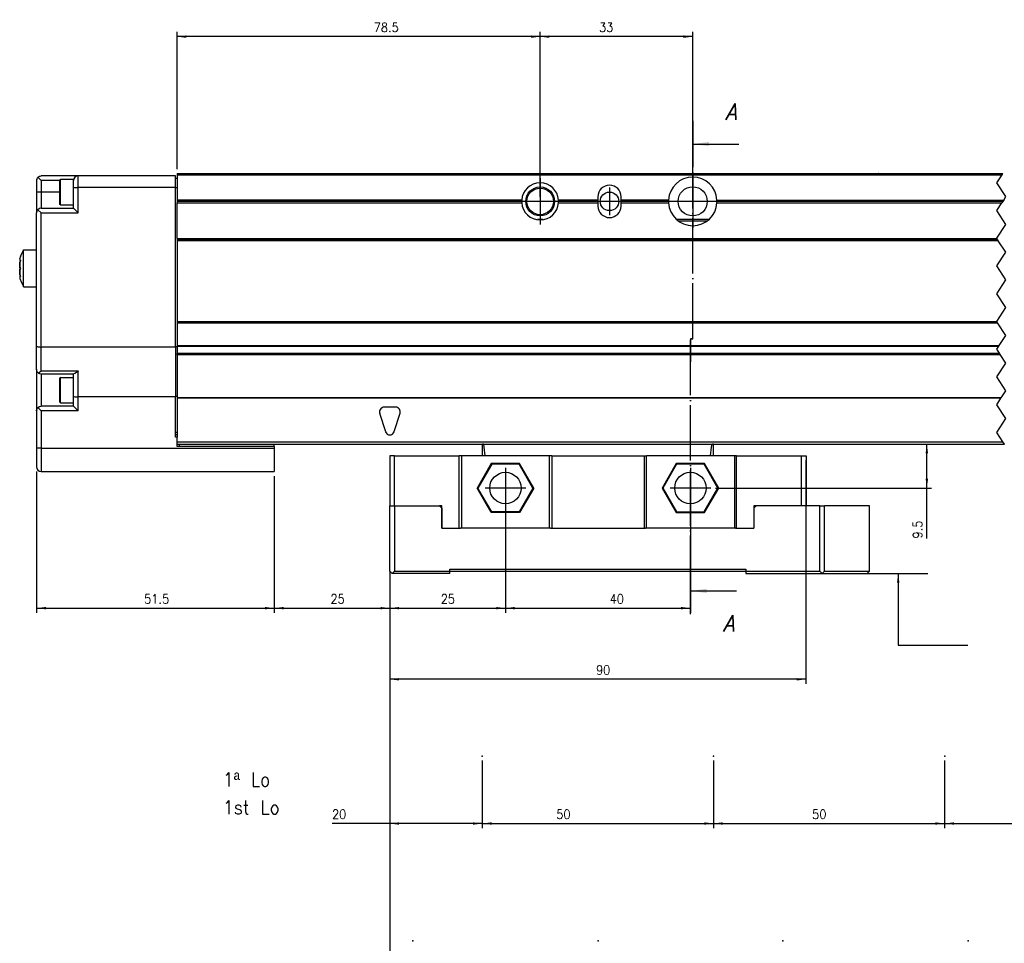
# Model space of a CAD drawing. Header units: inches. Extents: x -381 to 6045, y -418 to 176.
# Tile 3 of 26: x -255 to -42, y -252 to -52. Entities that reach past the tile are written whole.
import ezdxf

# ---------------------------------------------------------------- set-up
doc = ezdxf.new("R2010")
doc.units = ezdxf.units.IN
doc.linetypes.add('DOT_CENTER', pattern=[14, 12, -1, 0, -1])
doc.layers.add('1', color=7, linetype='Continuous')
doc.styles.add('CONVERTER_11', font='txt.shx', dxfattribs={"width": 0.9, "oblique": 15})
doc.styles.add('CONVERTER_12', font='txt.shx', dxfattribs={"width": 0.9})
doc.dimstyles.new('ME10_DIM_19', dxfattribs={"dimtxt": 2, "dimasz": 2, "dimexe": 1, "dimexo": 1, "dimgap": 1, "dimtad": 1, "dimdsep": 46, "dimtxsty": 'CONVERTER_12', "dimsah": 1, "dimcen": 0.09, "dimclrd": 2, "dimclre": 2, "dimclrt": 2, "dimadec": 0, "dimazin": 0, "dimtfac": 1, "dimtdec": 4, "dimtix": 1, "dimtmove": 0, "dimatfit": 3, "dimfxl": 1, "dimtolj": 1, "dimtzin": 0, "dimarcsym": 0})
doc.dimstyles.new('ME10_DIM_20', dxfattribs={"dimtxt": 2, "dimasz": 2, "dimexe": 1, "dimexo": 1, "dimgap": 1, "dimtad": 1, "dimdsep": 46, "dimtxsty": 'CONVERTER_12', "dimsah": 1, "dimcen": 0.09, "dimclrd": 2, "dimclre": 2, "dimclrt": 2, "dimadec": 0, "dimazin": 0, "dimtfac": 1, "dimtdec": 4, "dimtix": 1, "dimtmove": 0, "dimatfit": 3, "dimfxl": 1, "dimtolj": 1, "dimtzin": 0, "dimarcsym": 0})
doc.dimstyles.new('ME10_DIM_23', dxfattribs={"dimtxt": 2, "dimasz": 2, "dimexe": 1, "dimexo": 1, "dimgap": 1, "dimtad": 1, "dimdsep": 46, "dimtxsty": 'CONVERTER_12', "dimsah": 1, "dimcen": 0.09, "dimclrd": 2, "dimclre": 2, "dimclrt": 2, "dimadec": 0, "dimazin": 0, "dimtfac": 1, "dimtdec": 4, "dimtix": 1, "dimtmove": 0, "dimatfit": 3, "dimfxl": 1, "dimtolj": 1, "dimtzin": 0, "dimarcsym": 0})
doc.dimstyles.new('ME10_DIM_24', dxfattribs={"dimtxt": 2, "dimasz": 2, "dimexe": 1, "dimexo": 1, "dimgap": 1, "dimtad": 1, "dimdsep": 46, "dimtxsty": 'CONVERTER_12', "dimsah": 1, "dimcen": 0.09, "dimclrd": 2, "dimclre": 2, "dimclrt": 2, "dimadec": 0, "dimazin": 0, "dimtfac": 1, "dimtdec": 4, "dimtix": 1, "dimtmove": 0, "dimatfit": 3, "dimfxl": 1, "dimtolj": 1, "dimtzin": 0, "dimarcsym": 0})
doc.dimstyles.new('ME10_DIM_25', dxfattribs={"dimtxt": 2, "dimasz": 2, "dimexe": 1, "dimexo": 1, "dimgap": 1, "dimtad": 1, "dimdsep": 46, "dimtxsty": 'CONVERTER_12', "dimsah": 1, "dimcen": 0.09, "dimclrd": 2, "dimclre": 2, "dimclrt": 2, "dimadec": 0, "dimazin": 0, "dimtfac": 1, "dimtdec": 4, "dimtix": 1, "dimtmove": 0, "dimatfit": 3, "dimfxl": 1, "dimtolj": 1, "dimtzin": 0, "dimarcsym": 0})
doc.dimstyles.new('ME10_DIM_33', dxfattribs={"dimtxt": 2, "dimasz": 2, "dimexe": 1, "dimexo": 1, "dimgap": 1, "dimtad": 1, "dimdsep": 46, "dimtxsty": 'CONVERTER_12', "dimsah": 1, "dimcen": 0.09, "dimclrd": 2, "dimclre": 2, "dimclrt": 2, "dimadec": 0, "dimazin": 0, "dimtfac": 1, "dimtdec": 4, "dimtix": 1, "dimtmove": 0, "dimatfit": 3, "dimfxl": 1, "dimtolj": 1, "dimtzin": 0, "dimarcsym": 0})
doc.dimstyles.new('ME10_DIM_34', dxfattribs={"dimtxt": 2, "dimasz": 2, "dimexe": 1, "dimexo": 1, "dimgap": 1, "dimtad": 1, "dimdsep": 46, "dimtxsty": 'CONVERTER_12', "dimsah": 1, "dimcen": 0.09, "dimclrd": 2, "dimclre": 2, "dimclrt": 2, "dimadec": 0, "dimazin": 0, "dimtfac": 1, "dimtdec": 4, "dimtix": 1, "dimtmove": 0, "dimatfit": 3, "dimfxl": 1, "dimtolj": 1, "dimtzin": 0, "dimarcsym": 0})
doc.dimstyles.new('ME10_DIM_39', dxfattribs={"dimtxt": 2, "dimasz": 2, "dimexe": 1, "dimexo": 1, "dimgap": 1, "dimtad": 1, "dimdsep": 46, "dimtxsty": 'CONVERTER_12', "dimsah": 1, "dimcen": 0.09, "dimclrd": 2, "dimclre": 2, "dimclrt": 2, "dimadec": 0, "dimazin": 0, "dimtfac": 1, "dimtdec": 4, "dimtix": 1, "dimtmove": 0, "dimatfit": 3, "dimfxl": 1, "dimtolj": 1, "dimtzin": 0, "dimarcsym": 0})
doc.dimstyles.new('ME10_DIM_41', dxfattribs={"dimtxt": 2, "dimasz": 2, "dimexe": 1, "dimexo": 1, "dimgap": 1, "dimtad": 1, "dimdsep": 46, "dimtxsty": 'CONVERTER_12', "dimsah": 1, "dimcen": 0.09, "dimclrd": 2, "dimclre": 2, "dimclrt": 2, "dimadec": 0, "dimazin": 0, "dimtfac": 1, "dimtdec": 4, "dimtix": 1, "dimtmove": 0, "dimatfit": 3, "dimfxl": 1, "dimtolj": 1, "dimtzin": 0, "dimarcsym": 0})
doc.dimstyles.new('ME10_DIM_42', dxfattribs={"dimtxt": 2, "dimasz": 2, "dimexe": 1, "dimexo": 1, "dimgap": 1, "dimtad": 1, "dimdsep": 46, "dimtxsty": 'CONVERTER_12', "dimsah": 1, "dimcen": 0.09, "dimclrd": 2, "dimclre": 2, "dimclrt": 2, "dimadec": 0, "dimazin": 0, "dimtfac": 1, "dimtdec": 4, "dimtix": 1, "dimtmove": 0, "dimatfit": 3, "dimfxl": 1, "dimtolj": 1, "dimtzin": 0, "dimarcsym": 0})
doc.dimstyles.new('ME10_DIM_43', dxfattribs={"dimtxt": 2, "dimasz": 2, "dimexe": 1, "dimexo": 1, "dimgap": 1, "dimtad": 1, "dimdsep": 46, "dimtxsty": 'CONVERTER_12', "dimsah": 1, "dimcen": 0.09, "dimclrd": 2, "dimclre": 2, "dimclrt": 2, "dimadec": 0, "dimazin": 0, "dimtfac": 1, "dimtdec": 4, "dimtix": 1, "dimtmove": 0, "dimatfit": 3, "dimfxl": 1, "dimtolj": 1, "dimtzin": 0, "dimarcsym": 0})
doc.dimstyles.new('ME10_DIM_44', dxfattribs={"dimtxt": 2, "dimasz": 2, "dimexe": 1, "dimexo": 1, "dimgap": 1, "dimtad": 1, "dimdsep": 46, "dimtxsty": 'CONVERTER_12', "dimsah": 1, "dimcen": 0.09, "dimclrd": 2, "dimclre": 2, "dimclrt": 2, "dimadec": 0, "dimazin": 0, "dimtfac": 1, "dimtdec": 4, "dimtix": 1, "dimtmove": 0, "dimatfit": 3, "dimfxl": 1, "dimtolj": 1, "dimtzin": 0, "dimarcsym": 0})
doc.dimstyles.get("Standard").update_dxf_attribs({"dimtxt": 0.18, "dimasz": 0.18, "dimexe": 0.18, "dimexo": 0.0625, "dimgap": 0.09, "dimtad": 0, "dimtih": 1, "dimtoh": 1, "dimdec": 4, "dimzin": 0, "dimdsep": 46, "dimtxsty": 'Standard', "dimcen": 0.09, "dimadec": 0, "dimazin": 0, "dimtfac": 1, "dimtdec": 4, "dimtofl": 0, "dimtmove": 0, "dimatfit": 3, "dimfxl": 1, "dimtolj": 1, "dimtzin": 0, "dimarcsym": 0})

# ---------------------------------------------------------------- blocks, each defined once
blk = doc.blocks.new('Modulo_izq__L-KT___8', base_point=(-255.25, -149.93))
at = {"color": 7, "linetype": 'Continuous'}
for p, q in [((-251.54, -86.72), (-251.59, -86.92)), ((-251.59, -86.92), (-251.59, -87.03)), ((-251.59, -87.03), (-251.59, -89.53)), ((-251.52, -86.65), (-251.54, -86.72)), ((-251.46, -86.53), (-251.52, -86.65)), ((-251.34, -86.36), (-251.46, -86.53)), ((-251.3, -86.32), (-251.34, -86.36)), ((-251.3, -86.32), (-251.18, -86.22)), ((-250.59, -87.03), (-251.3, -86.32)), ((-251.18, -86.22), (-251, -86.11)), ((-251, -86.11), (-250.98, -86.1)), ((-250.98, -86.1), (-250.8, -86.05)), ((-250.8, -86.05), (-250.59, -86.03)), ((-242.59, -86.03), (-250.59, -86.03)), ((-250.59, -87.03), (-250.59, -89.53)), ((-246.59, -87.03), (-250.59, -87.03)), ((-246.57, -86.88), (-246.59, -86.98)), ((-246.59, -90.5), (-246.59, -86.98)), ((-246.46, -86.79), (-246.57, -86.88)), ((-246.39, -86.78), (-246.46, -86.79)), ((-243.59, -86.78), (-246.39, -86.78)), ((-246.39, -90.58), (-246.39, -86.78)), ((-243.59, -87.03), (-243.59, -86.78)), ((-243.59, -88.53), (-243.59, -87.03)), ((-242.59, -88.53), (-242.59, -86.03)), ((-221.59, -86.03), (-242.59, -86.03)), ((-221.59, -88.53), (-221.59, -86.03)), ((-221.59, -86.53), (-221.19, -86.53)), ((-221.19, -85.53), (-221.19, -85.78)), ((-221.19, -85.53), (-42.64, -85.53)), ((-221.19, -85.78), (-221.19, -91.23)), ((-221.19, -85.78), (-42.8, -85.78)), ((-76.94, -85.53), (-76.89, -85.48)), ((-76.89, -85.48), (-69.49, -85.48)), ((-69.44, -85.53), (-69.49, -85.48)), ((-243.59, -93.03), (-243.59, -88.53)), ((-243.59, -88.53), (-242.59, -88.53)), ((-242.59, -94.03), (-242.59, -88.53)), ((-221.59, -88.53), (-242.59, -88.53)), ((-221.59, -88.53), (-221.19, -88.53)), ((-221.59, -123.03), (-221.59, -88.53)), ((-251.59, -89.53), (-251.59, -93.96)), ((-250.59, -89.53), (-251.59, -89.53)), ((-250.59, -89.53), (-250.59, -93.03)), ((-246.59, -89.53), (-250.59, -89.53)), ((-246.59, -91.88), (-246.59, -90.5)), ((-246.39, -92.28), (-246.39, -90.58)), ((-146.68, -91.23), (-221.19, -91.23)), ((-221.19, -91.23), (-221.19, -91.53)), ((-146.69, -91.53), (-221.19, -91.53)), ((-221.19, -91.53), (-221.19, -91.83)), ((-146.68, -91.23), (-146.69, -91.53)), ((-146.69, -91.53), (-146.68, -91.83)), ((-138.69, -91.53), (-138.7, -91.23)), ((-130.19, -91.23), (-138.7, -91.23)), ((-138.7, -91.83), (-138.69, -91.53)), ((-130.19, -91.53), (-138.69, -91.53)), ((-130.19, -90.53), (-130.19, -91.23)), ((-130.19, -91.23), (-130.19, -91.53)), ((-130.19, -91.53), (-130.19, -91.83)), ((-125.19, -91.23), (-125.19, -90.53)), ((-114.93, -91.23), (-125.19, -91.23)), ((-125.19, -91.53), (-125.19, -91.23)), ((-114.94, -91.53), (-125.19, -91.53)), ((-125.19, -91.83), (-125.19, -91.53)), ((-114.93, -91.23), (-114.94, -91.53)), ((-114.94, -91.53), (-114.93, -91.83)), ((-104.44, -91.53), (-104.45, -91.23)), ((-104.45, -91.23), (-42.44, -91.23)), ((-104.45, -91.83), (-104.44, -91.53)), ((-42.64, -91.53), (-104.44, -91.53)), ((-251.52, -93.65), (-251.54, -93.72)), ((-251.46, -93.53), (-251.52, -93.65)), ((-251.34, -93.36), (-251.46, -93.53)), ((-251.3, -93.32), (-251.34, -93.36)), ((-250.98, -93.1), (-251.3, -93.32)), ((-251.3, -93.32), (-250.59, -94.03)), ((-251.18, -93.24), (-251.24, -93.26)), ((-250.59, -93.03), (-250.98, -93.1)), ((-250.59, -93.03), (-243.59, -93.03)), ((-246.57, -92.18), (-246.59, -91.88)), ((-246.46, -92.27), (-246.57, -92.18)), ((-246.39, -92.28), (-246.46, -92.27)), ((-246.39, -92.28), (-243.59, -92.28)), ((-243.59, -93.03), (-242.59, -94.03)), ((-221.19, -91.83), (-146.68, -91.83)), ((-221.19, -99.53), (-221.19, -91.83)), ((-138.7, -91.83), (-130.19, -91.83)), ((-130.19, -91.83), (-130.19, -92.53)), ((-125.19, -91.83), (-114.93, -91.83)), ((-125.19, -92.53), (-125.19, -91.83)), ((-104.45, -91.83), (-42.84, -91.83)), ((-251.54, -93.72), (-251.59, -93.92)), ((-251.59, -93.96), (-251.58, -93.85)), ((-251.59, -93.92), (-251.59, -94.03)), ((-251.59, -122.84), (-251.59, -94.03)), ((-250.59, -123.03), (-250.59, -94.03)), ((-250.59, -94.03), (-242.59, -94.03)), ((-142.13, -95.43), (-143.26, -95.43)), ((-106.22, -95.43), (-113.17, -95.43)), ((-112.76, -95.73), (-106.63, -95.73)), ((-221.19, -99.53), (-221.19, -99.78)), ((-221.19, -99.53), (-43.94, -99.53)), ((-221.19, -99.78), (-221.19, -100.03)), ((-221.19, -99.78), (-43.77, -99.78)), ((-221.19, -100.03), (-221.19, -117.53)), ((-43.6, -100.03), (-221.19, -100.03)), ((-255.01, -103.33), (-254.42, -102.09)), ((-254.42, -102.03), (-251.59, -102.03)), ((-254.42, -109.97), (-254.42, -102.03)), ((-255.24, -104.09), (-255.25, -104.21)), ((-255.25, -104.21), (-255.2, -104.33)), ((-255.22, -103.96), (-255.24, -104.09)), ((-255.2, -103.89), (-255.22, -103.96)), ((-255.2, -103.89), (-255.19, -103.84)), ((-255.19, -103.84), (-255.2, -103.89)), ((-255.11, -104.33), (-255.2, -104.33)), ((-255.2, -104.33), (-255.19, -104.33)), ((-255.09, -103.53), (-255.19, -103.84)), ((-255.19, -104.33), (-255.09, -104.26)), ((-255.09, -104.26), (-255.18, -104.59)), ((-255.18, -104.59), (-255.11, -104.33)), ((-255.09, -103.53), (-255.01, -103.33)), ((-255.25, -105.28), (-255.24, -105.03)), ((-255.24, -105.03), (-255.25, -105.28)), ((-255.25, -105.36), (-255.25, -105.28)), ((-255.25, -105.28), (-255.25, -105.36)), ((-255.24, -105.51), (-255.25, -105.36)), ((-255.25, -105.36), (-255.24, -105.51)), ((-255.24, -105.03), (-255.2, -104.7)), ((-255.2, -104.7), (-255.24, -105.03)), ((-255.2, -105.76), (-255.24, -105.51)), ((-255.24, -105.51), (-255.2, -105.76)), ((-255.24, -106.55), (-255.2, -106.29)), ((-255.2, -106.29), (-255.24, -106.55)), ((-255.2, -104.7), (-255.19, -104.64)), ((-255.19, -104.64), (-255.2, -104.7)), ((-255.19, -105.81), (-255.2, -105.76)), ((-255.2, -105.76), (-255.19, -105.81)), ((-255.2, -106.29), (-255.19, -106.25)), ((-255.19, -106.25), (-255.2, -106.29)), ((-255.19, -104.64), (-255.18, -104.59)), ((-255.18, -104.59), (-255.19, -104.64)), ((-255.09, -106.03), (-255.19, -105.81)), ((-255.19, -105.81), (-255.09, -106.03)), ((-255.19, -106.25), (-255.09, -106.03)), ((-255.09, -106.03), (-255.19, -106.25)), ((-255.25, -106.7), (-255.24, -106.55)), ((-255.24, -106.55), (-255.25, -106.7)), ((-255.25, -106.78), (-255.25, -106.7)), ((-255.25, -106.7), (-255.25, -106.78)), ((-255.24, -107.03), (-255.25, -106.78)), ((-255.25, -106.78), (-255.24, -107.03)), ((-255.2, -107.73), (-255.25, -107.84)), ((-255.25, -107.84), (-255.24, -107.96)), ((-255.2, -107.35), (-255.24, -107.03)), ((-255.24, -107.03), (-255.2, -107.35)), ((-255.24, -107.96), (-255.22, -108.09)), ((-255.22, -108.09), (-255.2, -108.17)), ((-255.19, -107.42), (-255.2, -107.35)), ((-255.2, -107.35), (-255.19, -107.42)), ((-255.11, -107.73), (-255.2, -107.73)), ((-255.19, -107.73), (-255.2, -107.73)), ((-255.19, -108.22), (-255.2, -108.17)), ((-255.2, -108.17), (-255.19, -108.22)), ((-255.18, -107.47), (-255.19, -107.42)), ((-255.19, -107.42), (-255.18, -107.47)), ((-255.09, -107.8), (-255.19, -107.73)), ((-255.19, -108.22), (-255.09, -108.53)), ((-255.11, -107.73), (-255.18, -107.47)), ((-255.18, -107.47), (-255.09, -107.8)), ((-255.09, -108.53), (-255.01, -108.72)), ((-255.01, -108.72), (-254.42, -109.97)), ((-254.42, -109.97), (-254.42, -110.03)), ((-254.42, -110.03), (-254.42, -109.97)), ((-254.42, -110.03), (-251.59, -110.03)), ((-221.19, -117.53), (-221.19, -117.78)), ((-221.19, -117.53), (-43.94, -117.53)), ((-221.19, -117.78), (-221.19, -122.73)), ((-221.19, -117.78), (-43.77, -117.78)), ((-251.59, -127.83), (-251.59, -122.84)), ((-251.59, -122.84), (-251.59, -122.86)), ((-251.59, -122.86), (-251.54, -122.9)), ((-251.54, -122.9), (-251.52, -122.91)), ((-251.52, -122.91), (-251.46, -122.93)), ((-251.46, -122.93), (-251.34, -122.97)), ((-251.34, -122.97), (-251.3, -122.97)), ((-251.3, -122.97), (-251.18, -122.99)), ((-251.18, -122.99), (-251, -123.01)), ((-251, -123.01), (-250.98, -123.01)), ((-250.98, -123.01), (-250.8, -123.02)), ((-250.8, -123.02), (-250.59, -123.03)), ((-250.59, -128.19), (-250.59, -123.03)), ((-221.59, -123.03), (-250.59, -123.03)), ((-221.59, -122.93), (-221.19, -122.93)), ((-221.59, -123.03), (-221.59, -133.83)), ((-221.19, -122.73), (-221.19, -122.82)), ((-221.19, -122.73), (-43.44, -122.73)), ((-221.19, -122.82), (-221.19, -124.37)), ((-221.19, -122.82), (-43.5, -122.82)), ((-221.19, -124.37), (-221.19, -124.53)), ((-221.19, -124.37), (-43.37, -124.37)), ((-43.27, -124.53), (-221.19, -124.53)), ((-221.19, -124.54), (-221.19, -124.53)), ((-221.19, -124.65), (-221.19, -124.54)), ((-221.19, -124.65), (-221.19, -134.02)), ((-221.19, -124.65), (-43.19, -124.65)), ((-251.59, -127.83), (-251.59, -136.82)), ((-251.52, -128.21), (-251.59, -127.83)), ((-251.3, -128.53), (-251.52, -128.21)), ((-251.16, -128.65), (-251.3, -128.53)), ((-251, -128.53), (-251.16, -128.65)), ((-251.16, -128.65), (-250.98, -128.75)), ((-250.98, -128.52), (-251, -128.53)), ((-250.62, -128.21), (-250.98, -128.52)), ((-250.98, -128.75), (-250.59, -128.83)), ((-250.59, -128.19), (-250.62, -128.21)), ((-250.59, -128.19), (-242.59, -128.19)), ((-250.59, -128.83), (-250.59, -135.83)), ((-250.59, -128.83), (-243.53, -128.83)), ((-246.57, -129.68), (-246.59, -129.78)), ((-246.59, -133.3), (-246.59, -129.78)), ((-246.46, -129.59), (-246.57, -129.68)), ((-246.39, -129.58), (-246.46, -129.59)), ((-246.39, -129.58), (-243.59, -129.58)), ((-246.39, -133.38), (-246.39, -129.58)), ((-243.59, -133.64), (-243.59, -128.83)), ((-243.32, -128.75), (-243.53, -128.83)), ((-243.3, -128.74), (-243.32, -128.75)), ((-243, -128.53), (-243.3, -128.74)), ((-242.98, -128.52), (-243, -128.53)), ((-242.62, -128.21), (-242.98, -128.52)), ((-242.59, -128.19), (-242.62, -128.21)), ((-242.59, -133.83), (-242.59, -128.19)), ((-246.59, -134.68), (-246.59, -133.3)), ((-246.39, -135.08), (-246.39, -133.38)), ((-243.59, -133.64), (-243.52, -133.71)), ((-243.59, -135.83), (-243.59, -133.64)), ((-243.52, -133.71), (-243.3, -133.77)), ((-243.3, -133.77), (-242.98, -133.81)), ((-242.98, -133.81), (-242.59, -133.83)), ((-242.59, -136.83), (-242.59, -133.83)), ((-221.59, -133.83), (-242.59, -133.83)), ((-221.19, -133.73), (-221.59, -133.73)), ((-221.59, -142.53), (-221.59, -133.83)), ((-221.19, -134.02), (-221.19, -134.11)), ((-42.97, -134.02), (-221.19, -134.02)), ((-221.19, -134.11), (-221.19, -142.53)), ((-43.03, -134.11), (-221.19, -134.11)), ((-251.52, -136.45), (-251.3, -136.12)), ((-251.3, -136.12), (-250.98, -135.9)), ((-250.59, -136.83), (-251.3, -136.12)), ((-250.98, -135.9), (-250.59, -135.83)), ((-243.59, -135.83), (-250.59, -135.83)), ((-246.57, -134.98), (-246.59, -134.68)), ((-246.46, -135.07), (-246.57, -134.98)), ((-246.39, -135.08), (-246.46, -135.07)), ((-246.39, -135.08), (-243.59, -135.08)), ((-243.59, -135.83), (-242.59, -136.83)), ((-173.94, -136.03), (-176.44, -136.03)), ((-251.59, -136.83), (-251.52, -136.45)), ((-251.58, -136.65), (-251.59, -136.82)), ((-251.59, -136.83), (-251.59, -144.93)), ((-250.59, -136.83), (-250.59, -144.93)), ((-242.59, -136.83), (-250.59, -136.83)), ((-177.4, -137.32), (-176.15, -141.32)), ((-174.24, -141.32), (-172.99, -137.32)), ((-221.19, -141.53), (-221.59, -141.53)), ((-221.19, -142.03), (-221.59, -142.03)), ((-221.19, -142.53), (-221.59, -142.53)), ((-221.19, -144.53), (-221.19, -142.53)), ((-221.19, -143.53), (-42.6, -143.53)), ((-221.19, -144.03), (-42.27, -144.03)), ((-200.19, -144.53), (-221.19, -144.53)), ((-220.79, -144.03), (-220.79, -144.53)), ((-200.19, -144.53), (-200.19, -144.03)), ((-200.19, -144.53), (-200.19, -144.93)), ((-251.59, -144.93), (-251.59, -148.93)), ((-250.59, -144.93), (-251.59, -144.93)), ((-250.59, -144.93), (-250.59, -149.93)), ((-250.59, -144.93), (-200.19, -144.93)), ((-200.19, -144.93), (-200.19, -149.93)), ((-250.59, -149.93), (-200.19, -149.93))]:
    blk.add_line(p, q, dxfattribs=at)
at = {"color": 2, "linetype": 'DOT_CENTER'}
for p, q in [((-43.95, -87.5), (-42.8, -85.78)), ((-42.8, -85.78), (-42.64, -85.53)), ((-41.95, -90.5), (-43.95, -87.5)), ((-42.64, -91.53), (-42.84, -91.83)), ((-42.44, -91.23), (-42.64, -91.53)), ((-42.44, -91.23), (-41.95, -90.5)), ((-43.95, -93.5), (-42.84, -91.83)), ((-41.95, -96.5), (-43.95, -93.5)), ((-43.95, -99.5), (-41.95, -96.5)), ((-43.94, -99.53), (-43.95, -99.5)), ((-43.77, -99.78), (-43.94, -99.53)), ((-43.77, -99.78), (-43.6, -100.03)), ((-41.95, -102.5), (-43.6, -100.03)), ((-43.95, -105.5), (-41.95, -102.5)), ((-41.95, -108.5), (-43.95, -105.5)), ((-43.95, -111.5), (-41.95, -108.5)), ((-41.95, -114.5), (-43.95, -111.5)), ((-43.95, -117.5), (-41.95, -114.5)), ((-43.94, -117.53), (-43.95, -117.5)), ((-43.77, -117.78), (-43.94, -117.53)), ((-41.95, -120.5), (-43.77, -117.78)), ((-43.44, -122.73), (-41.95, -120.5)), ((-43.95, -123.5), (-43.5, -122.82)), ((-43.37, -124.37), (-43.95, -123.5)), ((-43.5, -122.82), (-43.44, -122.73)), ((-43.27, -124.53), (-43.37, -124.37)), ((-43.27, -124.53), (-43.26, -124.54)), ((-43.26, -124.54), (-43.19, -124.65)), ((-41.95, -126.5), (-43.19, -124.65)), ((-43.95, -129.5), (-41.95, -126.5)), ((-41.95, -132.5), (-43.95, -129.5)), ((-43.95, -135.5), (-43.03, -134.11)), ((-42.97, -134.02), (-43.03, -134.11)), ((-42.97, -134.02), (-41.95, -132.5)), ((-41.95, -138.5), (-43.95, -135.5)), ((-43.95, -141.5), (-41.95, -138.5)), ((-42.6, -143.53), (-43.95, -141.5)), ((-42.27, -144.03), (-42.6, -143.53))]:
    blk.add_line(p, q, dxfattribs=at)
at = {"color": 7, "linetype": 'Continuous'}
for centre, radius in [((-142.69, -91.53), 3.12), ((-142.69, -91.53), 2.88), ((-109.69, -91.53), 3.15), ((-127.69, -91.53), 2)]:
    blk.add_circle(centre, radius, dxfattribs=at)
for centre, radius, start, end in [((-242.59, -87.03), 1, 90, 180), ((-109.69, -91.53), 5.25, 3.2758, 176.7242), ((-142.69, -91.53), 4, 4.3012, 175.6988), ((-127.69, -90.53), 2.5, 0, 180), ((-142.69, -91.53), 4, 184.3012, 355.6988), ((-127.69, -92.53), 2.5, 180, 0), ((-109.69, -91.53), 5.25, 183.2758, 356.7242), ((-176.44, -137.03), 1, 90, 197.354), ((-173.94, -137.03), 1, 342.646, 90), ((-175.19, -141.03), 1, 197.354, 342.646), ((-250.59, -148.93), 1, 180, 270)]:
    blk.add_arc(centre, radius, start, end, dxfattribs=at)
at = {"layer": '1', "color": 2, "linetype": 'DOT_CENTER'}
for p, q in [((-142.69, -86.53), (-142.69, -96.53)), ((-109.69, -85.28), (-109.69, -97.78)), ((-142.69, -87.4), (-142.69, -95.65)), ((-127.69, -88.53), (-127.69, -94.53)), ((-109.69, -87.38), (-109.69, -95.68)), ((-137.69, -91.53), (-147.69, -91.53)), ((-138.57, -91.53), (-146.82, -91.53)), ((-124.69, -91.53), (-130.69, -91.53)), ((-103.44, -91.53), (-115.94, -91.53)), ((-105.54, -91.53), (-113.84, -91.53))]:
    blk.add_line(p, q, dxfattribs=at)
blk = doc.blocks.new('CABEZA__9', base_point=(-175.2, -171.97))
at = {"color": 7, "linetype": 'Continuous'}
for p, q in [((-155.19, -144.67), (-155.19, -144.03)), ((-155.19, -146.53), (-155.19, -144.67)), ((-155.17, -144.03), (-155.18, -144.03)), ((-155.1, -144.04), (-155.17, -144.03)), ((-155.02, -144.04), (-155.1, -144.04)), ((-155, -144.03), (-155.02, -144.04)), ((-154.95, -144.03), (-155, -144.03)), ((-154.79, -144.67), (-154.87, -144.03)), ((-154.55, -146.53), (-154.79, -144.67)), ((-105.84, -146.53), (-105.6, -144.67)), ((-105.6, -144.67), (-105.52, -144.03)), ((-105.39, -144.03), (-105.44, -144.03)), ((-105.37, -144.04), (-105.39, -144.03)), ((-105.28, -144.04), (-105.37, -144.04)), ((-105.22, -144.03), (-105.28, -144.04)), ((-105.2, -144.03), (-105.22, -144.03)), ((-105.19, -144.67), (-105.19, -144.03)), ((-105.19, -146.53), (-105.19, -144.67)), ((-175.19, -146.53), (-175.19, -157.37)), ((-174.19, -146.53), (-175.19, -146.53)), ((-174.19, -157.37), (-174.19, -146.53)), ((-174.19, -146.53), (-160.19, -146.53)), ((-160.19, -162.17), (-160.19, -146.53)), ((-159.69, -146.53), (-160.19, -146.53)), ((-159.69, -146.53), (-159.69, -162.17)), ((-140.69, -146.53), (-159.69, -146.53)), ((-140.69, -162.17), (-140.69, -146.53)), ((-140.19, -146.53), (-140.69, -146.53)), ((-140.19, -146.53), (-140.19, -162.17)), ((-140.19, -146.53), (-120.19, -146.53)), ((-120.19, -146.53), (-120.19, -162.17)), ((-120.19, -146.53), (-119.69, -146.53)), ((-119.69, -162.17), (-119.69, -146.53)), ((-100.69, -146.53), (-119.69, -146.53)), ((-100.69, -146.53), (-100.69, -162.17)), ((-100.19, -146.53), (-100.69, -146.53)), ((-100.19, -162.17), (-100.19, -146.53)), ((-100.19, -146.53), (-86.19, -146.53)), ((-86.19, -146.53), (-85.19, -146.53)), ((-86.19, -157.37), (-86.19, -146.53)), ((-85.19, -146.53), (-85.19, -157.37)), ((-153.26, -148.22), (-156.32, -153.52)), ((-153.17, -148.37), (-156.14, -153.52)), ((-153.17, -148.37), (-153.26, -148.22)), ((-147.13, -148.22), (-153.26, -148.22)), ((-147.22, -148.37), (-153.17, -148.37)), ((-147.22, -148.37), (-147.13, -148.22)), ((-144.25, -153.52), (-147.22, -148.37)), ((-144.07, -153.52), (-147.13, -148.22)), ((-113.26, -148.22), (-116.32, -153.52)), ((-113.17, -148.37), (-116.14, -153.52)), ((-113.17, -148.37), (-113.26, -148.22)), ((-107.13, -148.22), (-113.26, -148.22)), ((-107.22, -148.37), (-113.17, -148.37)), ((-107.22, -148.37), (-107.13, -148.22)), ((-104.25, -153.52), (-107.22, -148.37)), ((-104.07, -153.52), (-107.13, -148.22)), ((-153.26, -158.83), (-156.32, -153.52)), ((-156.14, -153.52), (-156.32, -153.52)), ((-153.17, -158.67), (-156.14, -153.52)), ((-144.25, -153.52), (-147.22, -158.67)), ((-144.07, -153.52), (-147.13, -158.83)), ((-144.25, -153.52), (-144.07, -153.52)), ((-116.14, -153.52), (-116.32, -153.52)), ((-116.32, -153.52), (-113.26, -158.83)), ((-116.14, -153.52), (-113.17, -158.67)), ((-107.22, -158.67), (-104.25, -153.52)), ((-107.13, -158.83), (-104.07, -153.52)), ((-104.25, -153.52), (-104.07, -153.52)), ((-175.2, -171.47), (-175.19, -157.37)), ((-175.19, -157.37), (-174.19, -157.37)), ((-174.19, -157.37), (-174.2, -171.47)), ((-174.19, -157.37), (-164.45, -157.37)), ((-163.95, -157.87), (-164.45, -157.37)), ((-163.94, -157.37), (-164.45, -157.37)), ((-163.95, -162.17), (-163.94, -157.37)), ((-95.95, -157.37), (-96.44, -157.37)), ((-95.95, -157.37), (-96.44, -157.87)), ((-96.44, -157.37), (-96.44, -157.87)), ((-82.19, -157.37), (-95.95, -157.37)), ((-82.19, -171.47), (-82.19, -157.37)), ((-82.19, -157.37), (-81.19, -157.37)), ((-81.19, -171.47), (-81.19, -157.37)), ((-71.45, -157.37), (-81.19, -157.37)), ((-71.45, -171.47), (-71.45, -157.37)), ((-163.95, -157.87), (-163.95, -162.17)), ((-153.26, -158.83), (-153.17, -158.67)), ((-147.13, -158.83), (-153.26, -158.83)), ((-147.22, -158.67), (-153.17, -158.67)), ((-147.13, -158.83), (-147.22, -158.67)), ((-113.17, -158.67), (-113.26, -158.83)), ((-113.26, -158.83), (-107.13, -158.83)), ((-113.17, -158.67), (-107.22, -158.67)), ((-107.22, -158.67), (-107.13, -158.83)), ((-96.44, -157.87), (-96.45, -162.17)), ((-163.95, -162.17), (-159.94, -162.17)), ((-159.69, -162.17), (-159.94, -162.17)), ((-140.69, -162.17), (-159.69, -162.17)), ((-140.44, -162.17), (-140.69, -162.17)), ((-140.44, -162.17), (-119.94, -162.17)), ((-119.69, -162.17), (-119.94, -162.17)), ((-100.69, -162.17), (-119.69, -162.17)), ((-100.44, -162.17), (-100.69, -162.17)), ((-100.44, -162.17), (-96.45, -162.17)), ((-175.2, -171.47), (-174.7, -171.97)), ((-174.7, -171.97), (-174.2, -171.47)), ((-162.19, -171.97), (-174.7, -171.97)), ((-174.2, -171.47), (-162.19, -171.47)), ((-162.19, -171.47), (-162.19, -171.07)), ((-162.19, -171.07), (-98.2, -171.07)), ((-162.19, -171.97), (-162.19, -171.47)), ((-98.2, -171.57), (-162.19, -171.57)), ((-98.2, -171.07), (-98.2, -171.47)), ((-98.2, -171.47), (-82.19, -171.47)), ((-98.2, -171.47), (-98.2, -171.97)), ((-98.2, -171.97), (-81.69, -171.97)), ((-82.19, -171.47), (-81.69, -171.97)), ((-81.19, -171.47), (-81.69, -171.97)), ((-81.69, -171.97), (-71.95, -171.97)), ((-81.19, -171.47), (-71.45, -171.47)), ((-71.45, -171.47), (-71.95, -171.97))]:
    blk.add_line(p, q, dxfattribs=at)
for centre in [(-150.19, -153.52), (-110.19, -153.52)]:
    blk.add_circle(centre, 3.4, dxfattribs=at)
at = {"layer": '1', "color": 2, "linetype": 'DOT_CENTER'}
for p, q in [((-150.19, -149.12), (-150.19, -157.92)), ((-110.19, -149.12), (-110.19, -157.92)), ((-145.79, -153.52), (-154.59, -153.52)), ((-105.79, -153.52), (-114.59, -153.52))]:
    blk.add_line(p, q, dxfattribs=at)
blk = doc.blocks.new('L-50__13', base_point=(-255.25, -171.97))
for name, p in [('Modulo_izq__L-KT___8', (-255.25, -149.93)), ('CABEZA__9', (-175.2, -171.97))]:
    blk.add_blockref(name, p)
blk = doc.blocks.new('*D73')
at = {"layer": '1', "color": 2, "linetype": 'Continuous'}
for p, q in [((-85.19, -147.53), (-85.19, -195.88)), ((-175.2, -172.47), (-175.2, -195.88)), ((-85.19, -194.88), (-175.2, -194.88))]:
    blk.add_line(p, q, dxfattribs=at)
at = {"layer": '1', "color": 2}
for points in [[(-173.2, -194.62), (-173.2, -195.14), (-175.2, -194.88)], [(-87.19, -195.14), (-87.19, -194.62), (-85.19, -194.88)]]:
    blk.add_solid(points, dxfattribs=at)
at = {"layer": '1', "color": 2, "insert": (-130.6, -193.88), "char_height": 2, "attachment_point": 7, "rotation": 0.0001, "line_spacing_factor": 0.60024, "style": 'CONVERTER_12'}
blk.add_mtext('90', dxfattribs=at)
blk = doc.blocks.new('*D74')
at = {"layer": '1', "color": 2, "linetype": 'Continuous'}
for p, q in [((-175.2, -212.47), (-175.2, -227.07)), ((-155.2, -212.47), (-155.2, -227.07)), ((-175.2, -226.07), (-187.7, -226.07)), ((-155.2, -226.07), (-175.2, -226.07))]:
    blk.add_line(p, q, dxfattribs=at)
at = {"layer": '1', "color": 2}
for points in [[(-173.2, -225.81), (-173.2, -226.33), (-175.2, -226.07)], [(-157.2, -226.33), (-157.2, -225.81), (-155.2, -226.07)]]:
    blk.add_solid(points, dxfattribs=at)
at = {"layer": '1', "color": 2, "insert": (-187.7, -225.07), "char_height": 2, "attachment_point": 7, "rotation": 0.0001, "line_spacing_factor": 0.60024, "style": 'CONVERTER_12'}
blk.add_mtext('20', dxfattribs=at)
blk = doc.blocks.new('*D75')
at = {"layer": '1', "color": 2, "linetype": 'Continuous'}
for p, q in [((-175.2, -172.47), (-175.2, -317.01)), ((-200.19, -316.01), (-175.2, -316.01))]:
    blk.add_line(p, q, dxfattribs=at)
at = {"layer": '1', "color": 2}
blk.add_solid([(-177.2, -316.27), (-177.2, -315.74), (-175.2, -316.01)], dxfattribs=at)
at = {"layer": '1', "color": 2, "insert": (-190.47, -315.01), "char_height": 2, "attachment_point": 7, "rotation": 0.0001, "line_spacing_factor": 0.60024, "style": 'CONVERTER_12'}
blk.add_mtext('\\C2;P=\\C2;40', dxfattribs=at)
blk = doc.blocks.new('*D78')
at = {"layer": '1', "color": 2, "linetype": 'Continuous'}
for p, q in [((-155.2, -212.47), (-155.2, -227.07)), ((-105.2, -212.47), (-105.2, -227.07)), ((-155.2, -226.07), (-105.2, -226.07))]:
    blk.add_line(p, q, dxfattribs=at)
at = {"layer": '1', "color": 2}
for points in [[(-153.2, -225.81), (-153.2, -226.33), (-155.2, -226.07)], [(-107.2, -226.33), (-107.2, -225.81), (-105.2, -226.07)]]:
    blk.add_solid(points, dxfattribs=at)
at = {"layer": '1', "color": 2, "insert": (-139.2, -225.07), "char_height": 2, "attachment_point": 7, "rotation": 0.0001, "line_spacing_factor": 0.60024, "style": 'CONVERTER_12'}
blk.add_mtext('50', dxfattribs=at)
blk = doc.blocks.new('*D79')
at = {"layer": '1', "color": 2, "linetype": 'Continuous'}
for p, q in [((-105.2, -212.47), (-105.2, -227.07)), ((-55.2, -212.47), (-55.2, -227.07)), ((-105.2, -226.07), (-55.2, -226.07))]:
    blk.add_line(p, q, dxfattribs=at)
at = {"layer": '1', "color": 2}
for points in [[(-103.2, -225.81), (-103.2, -226.33), (-105.2, -226.07)], [(-57.2, -226.33), (-57.2, -225.81), (-55.2, -226.07)]]:
    blk.add_solid(points, dxfattribs=at)
at = {"layer": '1', "color": 2, "insert": (-83.86, -225.07), "char_height": 2, "attachment_point": 7, "rotation": 0.0001, "line_spacing_factor": 0.60024, "style": 'CONVERTER_12'}
blk.add_mtext('50', dxfattribs=at)
blk = doc.blocks.new('*D80')
at = {"layer": '1', "color": 2, "linetype": 'Continuous'}
for p, q in [((-55.2, -212.47), (-55.2, -227.07)), ((-5.2, -212.47), (-5.2, -227.07)), ((-55.2, -226.07), (-5.2, -226.07))]:
    blk.add_line(p, q, dxfattribs=at)
at = {"layer": '1', "color": 2}
for points in [[(-53.2, -225.81), (-53.2, -226.33), (-55.2, -226.07)], [(-7.2, -226.33), (-7.2, -225.81), (-5.2, -226.07)]]:
    blk.add_solid(points, dxfattribs=at)
at = {"layer": '1', "color": 2, "insert": (-33.49, -225.07), "char_height": 2, "attachment_point": 7, "rotation": 0.0001, "line_spacing_factor": 0.60024, "style": 'CONVERTER_12'}
blk.add_mtext('50', dxfattribs=at)
blk = doc.blocks.new('*D88')
at = {"layer": '1', "color": 2, "linetype": 'Continuous'}
for p, q in [((-221.19, -84.53), (-221.19, -54.9)), ((-142.69, -90.53), (-142.69, -54.9)), ((-142.69, -55.9), (-221.19, -55.9))]:
    blk.add_line(p, q, dxfattribs=at)
at = {"layer": '1', "color": 2}
for points in [[(-219.19, -55.64), (-219.19, -56.17), (-221.19, -55.9)], [(-144.69, -56.17), (-144.69, -55.64), (-142.69, -55.9)]]:
    blk.add_solid(points, dxfattribs=at)
at = {"layer": '1', "color": 2, "insert": (-178.67, -54.9), "char_height": 2, "attachment_point": 7, "rotation": 0.0001, "line_spacing_factor": 0.60024, "style": 'CONVERTER_12'}
blk.add_mtext('78.5', dxfattribs=at)
blk = doc.blocks.new('*D89')
at = {"layer": '1', "color": 2, "linetype": 'Continuous'}
for p, q in [((-142.69, -90.53), (-142.69, -54.9)), ((-109.69, -90.53), (-109.69, -54.9)), ((-109.69, -55.9), (-142.69, -55.9))]:
    blk.add_line(p, q, dxfattribs=at)
at = {"layer": '1', "color": 2}
for points in [[(-140.69, -55.64), (-140.69, -56.17), (-142.69, -55.9)], [(-111.69, -56.17), (-111.69, -55.64), (-109.69, -55.9)]]:
    blk.add_solid(points, dxfattribs=at)
at = {"layer": '1', "color": 2, "insert": (-129.93, -54.9), "char_height": 2, "attachment_point": 7, "rotation": 0.0001, "line_spacing_factor": 0.60024, "style": 'CONVERTER_12'}
blk.add_mtext('33', dxfattribs=at)
blk = doc.blocks.new('*D94')
at = {"layer": '1', "color": 2, "linetype": 'Continuous'}
for p, q in [((-104.19, -144.03), (-58.05, -144.03)), ((-59.05, -153.52), (-59.05, -144.03)), ((-104.79, -153.52), (-58.05, -153.52)), ((-59.05, -164.42), (-59.05, -153.52))]:
    blk.add_line(p, q, dxfattribs=at)
at = {"layer": '1', "color": 2}
for points in [[(-58.79, -146.03), (-59.32, -146.03), (-59.05, -144.03)], [(-59.32, -151.52), (-58.79, -151.52), (-59.05, -153.52)]]:
    blk.add_solid(points, dxfattribs=at)
at = {"layer": '1', "color": 2, "insert": (-60.05, -164.42), "char_height": 2, "attachment_point": 7, "rotation": 90, "line_spacing_factor": 0.60024, "style": 'CONVERTER_12'}
blk.add_mtext('9.5', dxfattribs=at)
blk = doc.blocks.new('*D96')
at = {"layer": '1', "color": 2, "linetype": 'Continuous'}
for p, q in [((-150.19, -154.52), (-150.19, -180.5)), ((-110.19, -154.52), (-110.19, -180.5)), ((-150.19, -179.5), (-110.19, -179.5))]:
    blk.add_line(p, q, dxfattribs=at)
at = {"layer": '1', "color": 2}
for points in [[(-148.19, -179.24), (-148.19, -179.76), (-150.19, -179.5)], [(-112.19, -179.76), (-112.19, -179.24), (-110.19, -179.5)]]:
    blk.add_solid(points, dxfattribs=at)
at = {"layer": '1', "color": 2, "insert": (-127.66, -178.5), "char_height": 2, "attachment_point": 7, "rotation": 0.0001, "line_spacing_factor": 0.60024, "style": 'CONVERTER_12'}
blk.add_mtext('40', dxfattribs=at)
blk = doc.blocks.new('*D97')
at = {"layer": '1', "color": 2, "linetype": 'Continuous'}
for p, q in [((-150.19, -158.92), (-150.19, -180.5)), ((-175.2, -172.47), (-175.2, -180.5)), ((-175.2, -179.5), (-150.19, -179.5))]:
    blk.add_line(p, q, dxfattribs=at)
at = {"layer": '1', "color": 2}
for points in [[(-173.2, -179.24), (-173.2, -179.76), (-175.2, -179.5)], [(-152.19, -179.76), (-152.19, -179.24), (-150.19, -179.5)]]:
    blk.add_solid(points, dxfattribs=at)
at = {"layer": '1', "color": 2, "insert": (-164.19, -178.5), "char_height": 2, "attachment_point": 7, "rotation": 0.0001, "line_spacing_factor": 0.60024, "style": 'CONVERTER_12'}
blk.add_mtext('25', dxfattribs=at)
blk = doc.blocks.new('*D98')
at = {"layer": '1', "color": 2, "linetype": 'Continuous'}
for p, q in [((-200.19, -150.93), (-200.19, -180.5)), ((-175.2, -172.47), (-175.2, -180.5)), ((-200.19, -179.5), (-175.2, -179.5))]:
    blk.add_line(p, q, dxfattribs=at)
at = {"layer": '1', "color": 2}
for points in [[(-198.19, -179.24), (-198.19, -179.76), (-200.19, -179.5)], [(-177.2, -179.76), (-177.2, -179.24), (-175.2, -179.5)]]:
    blk.add_solid(points, dxfattribs=at)
at = {"layer": '1', "color": 2, "insert": (-188.04, -178.5), "char_height": 2, "attachment_point": 7, "rotation": 0.0001, "line_spacing_factor": 0.60024, "style": 'CONVERTER_12'}
blk.add_mtext('25', dxfattribs=at)
blk = doc.blocks.new('*D99')
at = {"layer": '1', "color": 2, "linetype": 'Continuous'}
for p, q in [((-251.59, -149.93), (-251.59, -180.5)), ((-200.19, -150.93), (-200.19, -180.5)), ((-251.59, -179.5), (-200.19, -179.5))]:
    blk.add_line(p, q, dxfattribs=at)
at = {"layer": '1', "color": 2}
for points in [[(-249.59, -179.24), (-249.59, -179.76), (-251.59, -179.5)], [(-202.19, -179.76), (-202.19, -179.24), (-200.19, -179.5)]]:
    blk.add_solid(points, dxfattribs=at)
at = {"layer": '1', "color": 2, "insert": (-228.32, -178.5), "char_height": 2, "attachment_point": 7, "rotation": 0.0001, "line_spacing_factor": 0.60024, "style": 'CONVERTER_12'}
blk.add_mtext('51.5', dxfattribs=at)
blk = doc.blocks.new('A-A__7', base_point=(-110.19, -184.52))
at = {"layer": '1', "color": 2, "linetype": 'DOT_CENTER'}
for p, q in [((-109.69, -121.24), (-109.69, -79.14)), ((-110.19, -121.24), (-109.69, -121.24)), ((-110.19, -175.77), (-110.19, -121.24))]:
    blk.add_line(p, q, dxfattribs=at)
at = {"layer": '1', "color": 7}
for points in [[(-106.19, -78.68), (-106.19, -79.6), (-109.69, -79.14)], [(-106.69, -175.31), (-106.69, -176.23), (-110.19, -175.77)]]:
    blk.add_solid(points, dxfattribs=at)
at = {"layer": '1', "color": 7, "char_height": 3.5, "attachment_point": 5, "line_spacing_factor": 1.20048, "style": 'CONVERTER_11'}
for insert in [(-101.44, -72.14), (-101.94, -182.77)]:
    blk.add_mtext('A', dxfattribs=dict(at, insert=insert))
at = {"layer": '1', "color": 7, "linetype": 'Continuous', "has_arrowhead": 0}
for points in [[(-109.69, -74.14), (-109.69, -79.14)], [(-109.69, -79.14), (-109.69, -84.14)], [(-109.69, -79.14), (-99.69, -79.14)], [(-109.69, -121.24), (-109.69, -116.24)], [(-109.69, -121.24), (-110.19, -121.24)], [(-110.19, -121.24), (-109.69, -121.24)], [(-110.19, -121.24), (-110.19, -126.24)], [(-110.19, -175.77), (-110.19, -170.77)], [(-110.19, -180.77), (-110.19, -175.77)], [(-110.19, -175.77), (-100.19, -175.77)]]:
    blk.add_leader(points, dimstyle='Standard', dxfattribs=at)
blk = doc.blocks.new('Alzado1', base_point=(2019.379, -128))
at = {"layer": '1', "color": 7, "linetype": 'Continuous'}
for p, q in [((-175.196, -171.474), (-175.196, -211.474)), ((-74.371, -171.974), (-58.871, -171.974)), ((-175.196, -211.474), (-175.196, -251.474))]:
    blk.add_line(p, q, dxfattribs=at)
at = {"layer": '1', "color": 7}
for p in [(-155.196, -211.474), (-105.196, -211.474), (-55.196, -211.474), (-170.196, -251.474), (-130.158, -251.474), (-90.196, -251.474), (-50.116, -251.474)]:
    blk.add_point(p, dxfattribs=at)
at = {"layer": '1', "color": 2}
blk.add_solid([(-64.987, -173.974), (-65.513, -173.974), (-65.25, -171.974)], dxfattribs=at)
blk.add_blockref('L-50__13', (-255.248, -171.974))
at = {"layer": '1'}
for name, p in [('A-A__7', (-110.194, -184.516)), ('*D75', (0, 0))]:
    blk.add_blockref(name, p, dxfattribs=at)
at = {"layer": '1', "color": 2, "insert": (-211.258, -224.071), "char_height": 3, "attachment_point": 7, "line_spacing_factor": 1.20048, "style": 'CONVERTER_12'}
blk.add_mtext('1ª Lo\\P1st Lo', dxfattribs=at)
at = {"layer": '1'}
for base, p1, p2, dimstyle, picture, middle in [((-142.694, -55.903), (-221.194, -85.526), (-142.694, -91.526), 'ME10_DIM_33', '*D88', (-175.944, -53.903)), ((-109.694, -55.903), (-142.694, -91.526), (-109.694, -91.526), 'ME10_DIM_34', '*D89', (-128.428, -53.903)), ((-85.194, -194.88), (-175.196, -171.474), (-85.194, -146.526), 'ME10_DIM_19', '*D73', (-129.1, -192.88)), ((-200.194, -179.499), (-175.196, -171.474), (-200.194, -149.928), 'ME10_DIM_43', '*D98', (-186.544, -177.499)), ((-150.194, -179.499), (-110.194, -153.524), (-150.194, -153.524), 'ME10_DIM_41', '*D96', (-126.161, -177.499)), ((-175.196, -179.499), (-150.194, -157.924), (-175.196, -171.474), 'ME10_DIM_42', '*D97', (-162.695, -177.499))]:
    dim = blk.add_linear_dim(base=base, p1=p1, p2=p2, dimstyle=dimstyle, dxfattribs=at)
    dim.commit()
    dim.dimension.update_dxf_attribs({"geometry": picture, "text_midpoint": middle, "text_rotation": 0.00014})
dim = blk.add_linear_dim(base=(-59.053, -153.524), p1=(-105.194, -144.026), p2=(-105.794, -153.524), angle=90, dimstyle='ME10_DIM_39', dxfattribs=at)
dim.commit()
dim.dimension.update_dxf_attribs({"geometry": '*D94', "text_midpoint": (-61.053, -162.594), "text_rotation": 90})
dim = blk.add_linear_dim(base=(-251.594, -179.499), p1=(-200.194, -149.928), p2=(-251.594, -148.928), text='51.5', dimstyle='ME10_DIM_44', dxfattribs=at)
dim.commit()
dim.dimension.update_dxf_attribs({"geometry": '*D99', "text_midpoint": (-225.894, -177.499), "text_rotation": 0.00014})
for p1, p2, distance, dimstyle, picture, middle in [((-175.196, -211.474), (-155.196, -211.474), -14.597, 'ME10_DIM_20', '*D74', (-186.196, -224.071)), ((-105.196, -211.474), (-155.196, -211.474), 14.597, 'ME10_DIM_23', '*D78', (-137.702, -224.071)), ((-55.196, -211.474), (-105.196, -211.474), 14.597, 'ME10_DIM_24', '*D79', (-82.364, -224.071)), ((-5.196, -211.474), (-55.196, -211.474), 14.597, 'ME10_DIM_25', '*D80', (-31.992, -224.071))]:
    dim = blk.add_aligned_dim(p1=p1, p2=p2, distance=distance, dimstyle=dimstyle, dxfattribs=at)
    dim.commit()
    dim.dimension.update_dxf_attribs({"geometry": picture, "text_midpoint": middle, "text_rotation": 0.00014})
at = {"layer": '1', "color": 2, "linetype": 'Continuous', "has_arrowhead": 0}
blk.add_leader([(-65.25, -171.974), (-65.25, -187.504), (-50.213, -187.504)], dimstyle='Standard', dxfattribs=at)

msp = doc.modelspace()

# ---------------------------------------------------------------- block references
msp.add_blockref('Alzado1', (2019.38, -128))

doc.saveas('drawing.dxf')
